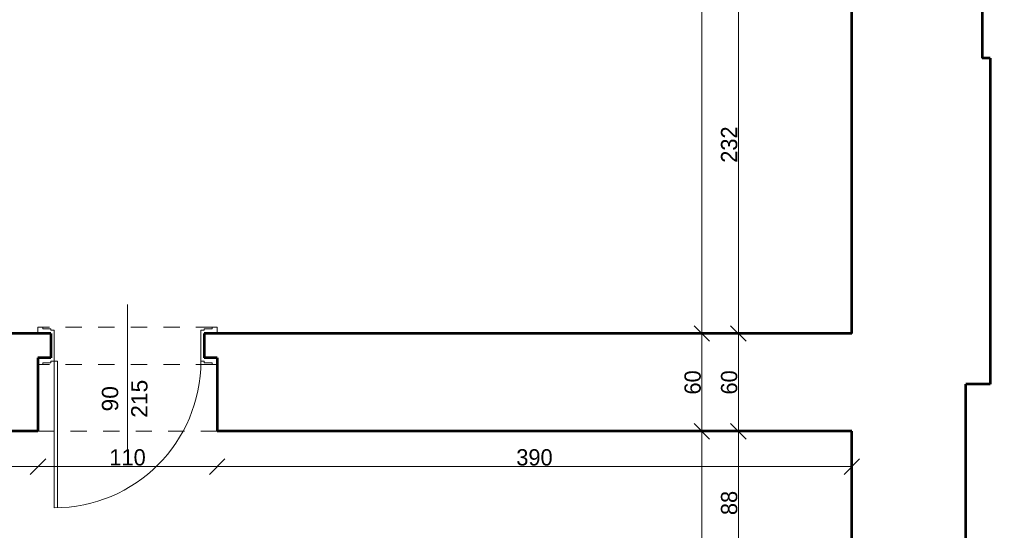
# Model space of a CAD drawing. Header units: inches. Extents: x -21887 to 84279, y -131485 to 67836.
# Tile 255 of 256: x 68593 to 74637, y 54423 to 57558. Entities that reach past the tile are written whole.
import ezdxf

# ---------------------------------------------------------------- set-up
doc = ezdxf.new("R2010")
doc.units = ezdxf.units.IN
doc.header["$MEASUREMENT"] = 0
doc.linetypes.add('Dashed copy', pattern=[200, 100, -100])
doc.layers.get('0').update_dxf_attribs({"lineweight": 13})
doc.layers.get('Defpoints').update_dxf_attribs({"lineweight": 13})
for name, color, linetype, lineweight in [('AI_MURY', 7, 'Continuous', 53), ('Dimensioning', 7, 'Continuous', 13), ('DRZWI', 7, 'Continuous', 13)]:
    doc.layers.add(name, color=color, linetype=linetype, lineweight=lineweight)
doc.styles.add('GENERATED_STYLE_7', font='txt')
doc.styles.add('Style-Courier New', font='txt')
doc.dimstyles.new('Dimstyle_4', dxfattribs={"dimtxt": 100, "dimasz": 95, "dimexe": 0, "dimexo": 0, "dimgap": 0.09, "dimtad": 1, "dimdec": 0, "dimlfac": 0.1, "dimzin": 0, "dimdsep": 46, "dimlunit": 5, "dimtxsty": 'GENERATED_STYLE_7', "dimblk": 'ARROWHEAD_6', "dimcen": 0.09, "dimclrd": 161, "dimclre": 161, "dimclrt": 7, "dimadec": 0, "dimazin": 0, "dimtfac": 1, "dimtdec": 0, "dimtmove": 0, "dimatfit": 3, "dimfxl": 0, "dimtolj": 1, "dimtzin": 0, "dimarcsym": 0})
doc.dimstyles.new('Dimstyle_5', dxfattribs={"dimtxt": 100, "dimasz": 95, "dimexe": 0.18, "dimexo": 0, "dimgap": 0.09, "dimtad": 1, "dimtih": 1, "dimtoh": 1, "dimdec": 0, "dimlfac": 0.1, "dimzin": 0, "dimdsep": 46, "dimlunit": 5, "dimtxsty": 'GENERATED_STYLE_7', "dimblk": 'ARROWHEAD_6', "dimcen": 0.09, "dimclrd": 161, "dimclre": 161, "dimclrt": 7, "dimadec": 0, "dimazin": 0, "dimtfac": 1, "dimtdec": 0, "dimtmove": 0, "dimatfit": 3, "dimfxl": 0, "dimtolj": 1, "dimtzin": 0, "dimarcsym": 0})

# ---------------------------------------------------------------- blocks, each defined once
blk = doc.blocks.new('ARROWHEAD_6')
at = {"color": 0, "linetype": 'Continuous'}
for p, q in [((0, 0), (-1, 0)), ((-0.5, -0.5), (0.5, 0.5))]:
    blk.add_line(p, q, dxfattribs=at)
blk = doc.blocks.new('*U146')
at = {"layer": 'Defpoints', "color": 0, "linetype": 'Continuous'}
for p in [(72780.3, 55030.7), (72780.3, 55030.7), (72780.3, 51180.7)]:
    blk.add_point(p, dxfattribs=at)
at = {"layer": 'Dimensioning', "color": 161, "linetype": 'Continuous', "lineweight": -2}
blk.add_line((72780.3, 51275.7), (72780.3, 54935.7), dxfattribs=at)
at = {"layer": 'Dimensioning', "color": 161, "linetype": 'Continuous', "lineweight": -2, "xscale": 95, "yscale": 95, "zscale": 95}
for p, rotation in [((72780.3, 55030.7), 90), ((72780.3, 51180.7), 270)]:
    blk.add_blockref('ARROWHEAD_6', p, dxfattribs=dict(at, rotation=rotation))
at = {"layer": 'Dimensioning', "color": 7, "linetype": 'Continuous', "insert": (72724, 53105.7), "char_height": 100, "attachment_point": 5, "rotation": 90, "style": 'GENERATED_STYLE_7'}
blk.add_mtext('385', dxfattribs=at)
blk = doc.blocks.new('*D1822')
at = {"layer": 'Defpoints'}
for p in [(72780.3, 55030.7), (72780.3, 55030.7), (72780.3, 53105.7), (72780.3, 51180.7)]:
    blk.add_point(p, dxfattribs=at)
at = {"layer": 'Dimensioning', "color": 161, "linetype": 'Continuous'}
blk.add_blockref('*U146', (0, 0), dxfattribs=at)
blk = doc.blocks.new('*U147')
at = {"layer": 'Defpoints', "color": 0, "linetype": 'Continuous'}
for p in [(72780.3, 55630.7), (72780.3, 55630.7), (72780.3, 55030.7)]:
    blk.add_point(p, dxfattribs=at)
at = {"layer": 'Dimensioning', "color": 161, "linetype": 'Continuous', "lineweight": -2}
blk.add_line((72780.3, 55125.7), (72780.3, 55535.7), dxfattribs=at)
at = {"layer": 'Dimensioning', "color": 161, "linetype": 'Continuous', "lineweight": -2, "xscale": 95, "yscale": 95, "zscale": 95}
for p, rotation in [((72780.3, 55630.7), 90), ((72780.3, 55030.7), 270)]:
    blk.add_blockref('ARROWHEAD_6', p, dxfattribs=dict(at, rotation=rotation))
at = {"layer": 'Dimensioning', "color": 7, "linetype": 'Continuous', "insert": (72724, 55330.7), "char_height": 100, "attachment_point": 5, "rotation": 90, "style": 'GENERATED_STYLE_7'}
blk.add_mtext('60', dxfattribs=at)
blk = doc.blocks.new('*D1823')
at = {"layer": 'Defpoints'}
for p in [(72780.3, 55630.7), (72780.3, 55630.7), (72780.3, 55330.7), (72780.3, 55030.7)]:
    blk.add_point(p, dxfattribs=at)
at = {"layer": 'Dimensioning', "color": 161, "linetype": 'Continuous'}
blk.add_blockref('*U147', (0, 0), dxfattribs=at)
blk = doc.blocks.new('*U148')
at = {"layer": 'Defpoints', "color": 0, "linetype": 'Continuous'}
for p in [(72780.3, 61480.7), (72780.3, 61480.7), (72780.3, 55630.7)]:
    blk.add_point(p, dxfattribs=at)
at = {"layer": 'Dimensioning', "color": 161, "linetype": 'Continuous', "lineweight": -2}
blk.add_line((72780.3, 55725.7), (72780.3, 61385.7), dxfattribs=at)
at = {"layer": 'Dimensioning', "color": 161, "linetype": 'Continuous', "lineweight": -2, "xscale": 95, "yscale": 95, "zscale": 95}
for p, rotation in [((72780.3, 61480.7), 90), ((72780.3, 55630.7), 270)]:
    blk.add_blockref('ARROWHEAD_6', p, dxfattribs=dict(at, rotation=rotation))
at = {"layer": 'Dimensioning', "color": 7, "linetype": 'Continuous', "insert": (72724, 58555.7), "char_height": 100, "attachment_point": 5, "rotation": 90, "style": 'GENERATED_STYLE_7'}
blk.add_mtext('585', dxfattribs=at)
blk = doc.blocks.new('*D1824')
at = {"layer": 'Defpoints'}
for p in [(72780.3, 61480.7), (72780.3, 61480.7), (72780.3, 58555.7), (72780.3, 55630.7)]:
    blk.add_point(p, dxfattribs=at)
at = {"layer": 'Dimensioning', "color": 161, "linetype": 'Continuous'}
blk.add_blockref('*U148', (0, 0), dxfattribs=at)
blk = doc.blocks.new('*U58')
at = {"layer": 'Defpoints', "color": 0, "linetype": 'Continuous'}
for p in [(71738, 55320.7), (76339.4, 55320.7), (71738, 39590.7)]:
    blk.add_point(p, dxfattribs=at)
at = {"layer": 'Dimensioning', "color": 161, "linetype": 'Continuous', "lineweight": -2}
for p, q in [((76339.2, 55320.7), (76339.4, 55320.7)), ((76339.4, 39685.7), (76339.4, 55225.7)), ((76339.2, 39590.7), (76339.4, 39590.7))]:
    blk.add_line(p, q, dxfattribs=at)
at = {"layer": 'Dimensioning', "color": 161, "linetype": 'Continuous', "lineweight": -2, "xscale": 95, "yscale": 95, "zscale": 95}
for p, rotation in [((76339.4, 55320.7), 90), ((76339.4, 39590.7), 270)]:
    blk.add_blockref('ARROWHEAD_6', p, dxfattribs=dict(at, rotation=rotation))
at = {"layer": 'Dimensioning', "color": 7, "linetype": 'Continuous', "insert": (76283.1, 47455.7), "char_height": 100, "attachment_point": 5, "rotation": 90, "style": 'GENERATED_STYLE_7'}
blk.add_mtext('1573', dxfattribs=at)
blk = doc.blocks.new('*D2225')
at = {"layer": 'Defpoints'}
for p in [(71738, 55320.7), (76339.4, 55320.7), (76339.4, 47455.7), (71738, 39590.7)]:
    blk.add_point(p, dxfattribs=at)
at = {"layer": 'Dimensioning', "color": 161, "linetype": 'Continuous'}
blk.add_blockref('*U58', (0, 0), dxfattribs=at)
blk = doc.blocks.new('*U59')
at = {"layer": 'Defpoints', "color": 0, "linetype": 'Continuous'}
for p in [(71738, 57320.7), (76339.4, 57320.7), (71738, 55320.7)]:
    blk.add_point(p, dxfattribs=at)
at = {"layer": 'Dimensioning', "color": 161, "linetype": 'Continuous', "lineweight": -2}
for p, q in [((76339.2, 57320.7), (76339.4, 57320.7)), ((76339.4, 55415.7), (76339.4, 57225.7)), ((76339.2, 55320.7), (76339.4, 55320.7))]:
    blk.add_line(p, q, dxfattribs=at)
at = {"layer": 'Dimensioning', "color": 161, "linetype": 'Continuous', "lineweight": -2, "xscale": 95, "yscale": 95, "zscale": 95}
for p, rotation in [((76339.4, 57320.7), 90), ((76339.4, 55320.7), 270)]:
    blk.add_blockref('ARROWHEAD_6', p, dxfattribs=dict(at, rotation=rotation))
at = {"layer": 'Dimensioning', "color": 7, "linetype": 'Continuous', "insert": (76283.1, 56320.7), "char_height": 100, "attachment_point": 5, "rotation": 90, "style": 'GENERATED_STYLE_7'}
blk.add_mtext('200', dxfattribs=at)
blk = doc.blocks.new('*D2226')
at = {"layer": 'Defpoints'}
for p in [(71738, 57320.7), (76339.4, 57320.7), (76339.4, 56320.7), (71738, 55320.7)]:
    blk.add_point(p, dxfattribs=at)
at = {"layer": 'Dimensioning', "color": 161, "linetype": 'Continuous'}
blk.add_blockref('*U59', (0, 0), dxfattribs=at)
blk = doc.blocks.new('*U60')
at = {"layer": 'Defpoints', "color": 0, "linetype": 'Continuous'}
for p in [(71738, 60330.7), (76339.4, 60330.7), (71738, 57320.7)]:
    blk.add_point(p, dxfattribs=at)
at = {"layer": 'Dimensioning', "color": 161, "linetype": 'Continuous', "lineweight": -2}
for p, q in [((76339.2, 60330.7), (76339.4, 60330.7)), ((76339.4, 57415.7), (76339.4, 60235.7)), ((76339.2, 57320.7), (76339.4, 57320.7))]:
    blk.add_line(p, q, dxfattribs=at)
at = {"layer": 'Dimensioning', "color": 161, "linetype": 'Continuous', "lineweight": -2, "xscale": 95, "yscale": 95, "zscale": 95}
for p, rotation in [((76339.4, 60330.7), 90), ((76339.4, 57320.7), 270)]:
    blk.add_blockref('ARROWHEAD_6', p, dxfattribs=dict(at, rotation=rotation))
at = {"layer": 'Dimensioning', "color": 7, "linetype": 'Continuous', "insert": (76283.1, 58825.7), "char_height": 100, "attachment_point": 5, "rotation": 90, "style": 'GENERATED_STYLE_7'}
blk.add_mtext('301', dxfattribs=at)
blk = doc.blocks.new('*D2227')
at = {"layer": 'Defpoints'}
for p in [(71738, 60330.7), (76339.4, 60330.7), (76339.4, 58825.7), (71738, 57320.7)]:
    blk.add_point(p, dxfattribs=at)
at = {"layer": 'Dimensioning', "color": 161, "linetype": 'Continuous'}
blk.add_blockref('*U60', (0, 0), dxfattribs=at)
blk = doc.blocks.new('*U66')
at = {"layer": 'Defpoints', "color": 0, "linetype": 'Continuous'}
for p in [(71738, 62330.7), (76839.4, 62330.7), (71738, 32580.7)]:
    blk.add_point(p, dxfattribs=at)
at = {"layer": 'Dimensioning', "color": 161, "linetype": 'Continuous', "lineweight": -2}
for p, q in [((76839.2, 62330.7), (76839.4, 62330.7)), ((76839.4, 32675.7), (76839.4, 62235.7)), ((76839.2, 32580.7), (76839.4, 32580.7))]:
    blk.add_line(p, q, dxfattribs=at)
at = {"layer": 'Dimensioning', "color": 161, "linetype": 'Continuous', "lineweight": -2, "xscale": 95, "yscale": 95, "zscale": 95}
for p, rotation in [((76839.4, 62330.7), 90), ((76839.4, 32580.7), 270)]:
    blk.add_blockref('ARROWHEAD_6', p, dxfattribs=dict(at, rotation=rotation))
at = {"layer": 'Dimensioning', "color": 7, "linetype": 'Continuous', "insert": (76783.1, 47455.7), "char_height": 100, "attachment_point": 5, "rotation": 90, "style": 'GENERATED_STYLE_7'}
blk.add_mtext('2975', dxfattribs=at)
blk = doc.blocks.new('*D2233')
at = {"layer": 'Defpoints'}
for p in [(71738, 62330.7), (76839.4, 62330.7), (76839.4, 47455.7), (71738, 32580.7)]:
    blk.add_point(p, dxfattribs=at)
at = {"layer": 'Dimensioning', "color": 161, "linetype": 'Continuous'}
blk.add_blockref('*U66', (0, 0), dxfattribs=at)
blk = doc.blocks.new('*U95')
at = {"layer": 'Defpoints', "color": 0, "linetype": 'Continuous'}
for p in [(71788, 58825.7), (77339.4, 58825.7), (71688, 53275.7)]:
    blk.add_point(p, dxfattribs=at)
at = {"layer": 'Dimensioning', "color": 161, "linetype": 'Continuous', "lineweight": -2}
for p, q in [((77339.2, 58825.7), (77339.4, 58825.7)), ((77339.4, 53370.7), (77339.4, 58730.7)), ((77339.2, 53275.7), (77339.4, 53275.7))]:
    blk.add_line(p, q, dxfattribs=at)
at = {"layer": 'Dimensioning', "color": 161, "linetype": 'Continuous', "lineweight": -2, "xscale": 95, "yscale": 95, "zscale": 95}
for p, rotation in [((77339.4, 58825.7), 90), ((77339.4, 53275.7), 270)]:
    blk.add_blockref('ARROWHEAD_6', p, dxfattribs=dict(at, rotation=rotation))
at = {"layer": 'Dimensioning', "color": 7, "linetype": 'Continuous', "insert": (77284.4, 56050.7), "char_height": 100, "attachment_point": 5, "rotation": 90, "style": 'GENERATED_STYLE_7'}
blk.add_mtext('555', dxfattribs=at)
blk = doc.blocks.new('*D2262')
at = {"layer": 'Defpoints'}
for p in [(71788, 58825.7), (77339.4, 58825.7), (77339.4, 56050.7), (71688, 53275.7)]:
    blk.add_point(p, dxfattribs=at)
at = {"layer": 'Dimensioning', "color": 161, "linetype": 'Continuous'}
blk.add_blockref('*U95', (0, 0), dxfattribs=at)
blk = doc.blocks.new('*U97')
at = {"layer": 'Defpoints', "color": 0, "linetype": 'Continuous'}
for p in [(71738, 62330.7), (77839.4, 62330.7), (71738, -43809.3)]:
    blk.add_point(p, dxfattribs=at)
at = {"layer": 'Dimensioning', "color": 161, "linetype": 'Continuous', "lineweight": -2}
for p, q in [((77839.2, 62330.7), (77839.4, 62330.7)), ((77839.4, -43714.3), (77839.4, 62235.7)), ((77839.2, -43809.3), (77839.4, -43809.3))]:
    blk.add_line(p, q, dxfattribs=at)
at = {"layer": 'Dimensioning', "color": 161, "linetype": 'Continuous', "lineweight": -2, "xscale": 95, "yscale": 95, "zscale": 95}
for p, rotation in [((77839.4, 62330.7), 90), ((77839.4, -43809.3), 270)]:
    blk.add_blockref('ARROWHEAD_6', p, dxfattribs=dict(at, rotation=rotation))
at = {"layer": 'Dimensioning', "color": 7, "linetype": 'Continuous', "insert": (77783.1, 9260.7), "char_height": 100, "attachment_point": 5, "rotation": 90, "style": 'GENERATED_STYLE_7'}
blk.add_mtext('10614', dxfattribs=at)
blk = doc.blocks.new('*D2264')
at = {"layer": 'Defpoints'}
for p in [(71738, 62330.7), (77839.4, 62330.7), (77839.4, 9260.7), (71738, -43809.3)]:
    blk.add_point(p, dxfattribs=at)
at = {"layer": 'Dimensioning', "color": 161, "linetype": 'Continuous'}
blk.add_blockref('*U97', (0, 0), dxfattribs=at)
blk = doc.blocks.new('*U565')
at = {"layer": 'Defpoints', "color": 0, "linetype": 'Continuous'}
for p in [(73004.6, 55030.7), (73700.5, 55030.7), (74235.5, 54150.7)]:
    blk.add_point(p, dxfattribs=at)
at = {"layer": 'Dimensioning', "color": 161, "linetype": 'Continuous', "lineweight": -2}
for p, q in [((73004.8, 55030.7), (73004.6, 55030.7)), ((73004.6, 54245.7), (73004.6, 54935.7)), ((73004.8, 54150.7), (73004.6, 54150.7))]:
    blk.add_line(p, q, dxfattribs=at)
at = {"layer": 'Dimensioning', "color": 161, "linetype": 'Continuous', "lineweight": -2, "xscale": 95, "yscale": 95, "zscale": 95}
for p, rotation in [((73004.6, 55030.7), 90), ((73004.6, 54150.7), 270)]:
    blk.add_blockref('ARROWHEAD_6', p, dxfattribs=dict(at, rotation=rotation))
at = {"layer": 'Dimensioning', "color": 7, "linetype": 'Continuous', "insert": (72948.3, 54590.7), "char_height": 100, "attachment_point": 5, "rotation": 90, "style": 'GENERATED_STYLE_7'}
blk.add_mtext('88', dxfattribs=at)
blk = doc.blocks.new('*D2789')
at = {"layer": 'Defpoints'}
for p in [(73004.6, 55030.7), (73700.5, 55030.7), (73004.6, 54590.7), (74235.5, 54150.7)]:
    blk.add_point(p, dxfattribs=at)
at = {"layer": 'Dimensioning', "color": 161, "linetype": 'Continuous'}
blk.add_blockref('*U565', (0, 0), dxfattribs=at)
blk = doc.blocks.new('*U566')
at = {"layer": 'Defpoints', "color": 0, "linetype": 'Continuous'}
for p in [(73004.6, 55630.7), (73700.5, 55630.7), (73700.5, 55030.7)]:
    blk.add_point(p, dxfattribs=at)
at = {"layer": 'Dimensioning', "color": 161, "linetype": 'Continuous', "lineweight": -2}
for p, q in [((73004.8, 55630.7), (73004.6, 55630.7)), ((73004.6, 55125.7), (73004.6, 55535.7)), ((73004.8, 55030.7), (73004.6, 55030.7))]:
    blk.add_line(p, q, dxfattribs=at)
at = {"layer": 'Dimensioning', "color": 161, "linetype": 'Continuous', "lineweight": -2, "xscale": 95, "yscale": 95, "zscale": 95}
for p, rotation in [((73004.6, 55630.7), 90), ((73004.6, 55030.7), 270)]:
    blk.add_blockref('ARROWHEAD_6', p, dxfattribs=dict(at, rotation=rotation))
at = {"layer": 'Dimensioning', "color": 7, "linetype": 'Continuous', "insert": (72948.3, 55330.7), "char_height": 100, "attachment_point": 5, "rotation": 90, "style": 'GENERATED_STYLE_7'}
blk.add_mtext('60', dxfattribs=at)
blk = doc.blocks.new('*D2790')
at = {"layer": 'Defpoints'}
for p in [(73004.6, 55630.7), (73700.5, 55630.7), (73004.6, 55330.7), (73700.5, 55030.7)]:
    blk.add_point(p, dxfattribs=at)
at = {"layer": 'Dimensioning', "color": 161, "linetype": 'Continuous'}
blk.add_blockref('*U566', (0, 0), dxfattribs=at)
blk = doc.blocks.new('*U567')
at = {"layer": 'Defpoints', "color": 0, "linetype": 'Continuous'}
for p in [(73004.6, 57950.7), (74330.5, 57950.7), (73700.5, 55630.7)]:
    blk.add_point(p, dxfattribs=at)
at = {"layer": 'Dimensioning', "color": 161, "linetype": 'Continuous', "lineweight": -2}
for p, q in [((73004.8, 57950.7), (73004.6, 57950.7)), ((73004.6, 55725.7), (73004.6, 57855.7)), ((73004.8, 55630.7), (73004.6, 55630.7))]:
    blk.add_line(p, q, dxfattribs=at)
at = {"layer": 'Dimensioning', "color": 161, "linetype": 'Continuous', "lineweight": -2, "xscale": 95, "yscale": 95, "zscale": 95}
for p, rotation in [((73004.6, 57950.7), 90), ((73004.6, 55630.7), 270)]:
    blk.add_blockref('ARROWHEAD_6', p, dxfattribs=dict(at, rotation=rotation))
at = {"layer": 'Dimensioning', "color": 7, "linetype": 'Continuous', "insert": (72948.3, 56790.7), "char_height": 100, "attachment_point": 5, "rotation": 90, "style": 'GENERATED_STYLE_7'}
blk.add_mtext('232', dxfattribs=at)
blk = doc.blocks.new('*D2791')
at = {"layer": 'Defpoints'}
for p in [(73004.6, 57950.7), (74330.5, 57950.7), (73004.6, 56790.7), (73700.5, 55630.7)]:
    blk.add_point(p, dxfattribs=at)
at = {"layer": 'Dimensioning', "color": 161, "linetype": 'Continuous'}
blk.add_blockref('*U567', (0, 0), dxfattribs=at)
blk = doc.blocks.new('*U1686')
at = {"layer": 'Defpoints', "color": 0, "linetype": 'Continuous'}
for p in [(67900.5, 55030.7), (68705, 55030.7), (68705, 54813.9)]:
    blk.add_point(p, dxfattribs=at)
at = {"layer": 'Dimensioning', "color": 161, "linetype": 'Continuous', "lineweight": -2}
for p, q in [((67900.5, 54814), (67900.5, 54813.7)), ((67995.5, 54813.9), (68610, 54813.9)), ((68705, 54814), (68705, 54813.7))]:
    blk.add_line(p, q, dxfattribs=at)
at = {"layer": 'Dimensioning', "color": 161, "linetype": 'Continuous', "lineweight": -2, "xscale": 95, "yscale": 95, "zscale": 95, "rotation": 180}
blk.add_blockref('ARROWHEAD_6', (67900.5, 54813.9), dxfattribs=at)
at = {"layer": 'Dimensioning', "color": 161, "linetype": 'Continuous', "lineweight": -2, "xscale": 95, "yscale": 95, "zscale": 95}
blk.add_blockref('ARROWHEAD_6', (68705, 54813.9), dxfattribs=at)
at = {"layer": 'Dimensioning', "color": 7, "linetype": 'Continuous', "insert": (68302.8, 54870.1), "char_height": 100, "attachment_point": 5, "style": 'GENERATED_STYLE_7'}
blk.add_mtext('80', dxfattribs=at)
blk = doc.blocks.new('*D3364')
at = {"layer": 'Defpoints'}
for p in [(67900.5, 55030.7), (68705, 55030.7), (68302.8, 54813.9), (68705, 54813.9)]:
    blk.add_point(p, dxfattribs=at)
at = {"layer": 'Dimensioning', "color": 161, "linetype": 'Continuous'}
blk.add_blockref('*U1686', (0, 0), dxfattribs=at)
blk = doc.blocks.new('*U1687')
at = {"layer": 'Defpoints', "color": 0, "linetype": 'Continuous'}
for p in [(68705, 55030.7), (69805, 55030.7), (69805, 54813.9)]:
    blk.add_point(p, dxfattribs=at)
at = {"layer": 'Dimensioning', "color": 161, "linetype": 'Continuous', "lineweight": -2}
for p, q in [((68705, 54814), (68705, 54813.7)), ((68800, 54813.9), (69710, 54813.9)), ((69805, 54814), (69805, 54813.7))]:
    blk.add_line(p, q, dxfattribs=at)
at = {"layer": 'Dimensioning', "color": 161, "linetype": 'Continuous', "lineweight": -2, "xscale": 95, "yscale": 95, "zscale": 95, "rotation": 180}
blk.add_blockref('ARROWHEAD_6', (68705, 54813.9), dxfattribs=at)
at = {"layer": 'Dimensioning', "color": 161, "linetype": 'Continuous', "lineweight": -2, "xscale": 95, "yscale": 95, "zscale": 95}
blk.add_blockref('ARROWHEAD_6', (69805, 54813.9), dxfattribs=at)
at = {"layer": 'Dimensioning', "color": 7, "linetype": 'Continuous', "insert": (69255, 54870.1), "char_height": 100, "attachment_point": 5, "style": 'GENERATED_STYLE_7'}
blk.add_mtext('110', dxfattribs=at)
blk = doc.blocks.new('*D3365')
at = {"layer": 'Defpoints'}
for p in [(68705, 55030.7), (69805, 55030.7), (69255, 54813.9), (69805, 54813.9)]:
    blk.add_point(p, dxfattribs=at)
at = {"layer": 'Dimensioning', "color": 161, "linetype": 'Continuous'}
blk.add_blockref('*U1687', (0, 0), dxfattribs=at)
blk = doc.blocks.new('*U1688')
at = {"layer": 'Defpoints', "color": 0, "linetype": 'Continuous'}
for p in [(69805, 55030.7), (73700.5, 55030.7), (73700.5, 54813.9)]:
    blk.add_point(p, dxfattribs=at)
at = {"layer": 'Dimensioning', "color": 161, "linetype": 'Continuous', "lineweight": -2}
for p, q in [((69805, 54814), (69805, 54813.7)), ((69900, 54813.9), (73605.5, 54813.9)), ((73700.5, 54814), (73700.5, 54813.7))]:
    blk.add_line(p, q, dxfattribs=at)
at = {"layer": 'Dimensioning', "color": 161, "linetype": 'Continuous', "lineweight": -2, "xscale": 95, "yscale": 95, "zscale": 95, "rotation": 180}
blk.add_blockref('ARROWHEAD_6', (69805, 54813.9), dxfattribs=at)
at = {"layer": 'Dimensioning', "color": 161, "linetype": 'Continuous', "lineweight": -2, "xscale": 95, "yscale": 95, "zscale": 95}
blk.add_blockref('ARROWHEAD_6', (73700.5, 54813.9), dxfattribs=at)
at = {"layer": 'Dimensioning', "color": 7, "linetype": 'Continuous', "insert": (71752.8, 54870.1), "char_height": 100, "attachment_point": 5, "style": 'GENERATED_STYLE_7'}
blk.add_mtext('390', dxfattribs=at)
blk = doc.blocks.new('*D3366')
at = {"layer": 'Defpoints'}
for p in [(69805, 55030.7), (73700.5, 55030.7), (71752.8, 54813.9), (73700.5, 54813.9)]:
    blk.add_point(p, dxfattribs=at)
at = {"layer": 'Dimensioning', "color": 161, "linetype": 'Continuous'}
blk.add_blockref('*U1688', (0, 0), dxfattribs=at)

msp = doc.modelspace()

# ---------------------------------------------------------------- linework, layer by layer
at = {"layer": 'AI_MURY', "color": 7, "linetype": 'Continuous'}
for p, q in [((74500.5, 58013.2), (74500.5, 57320.7)), ((73700.5, 55630.7), (73700.5, 57950.7)), ((74550.5, 57320.7), (74500.5, 57320.7)), ((74550.5, 57320.7), (74550.5, 55320.7)), ((68705, 55630.7), (66599.5, 55630.7)), ((68785, 55630.7), (68705, 55630.7)), ((68785, 55630.7), (68785, 55480.7)), ((69805, 55630.7), (69725, 55630.7)), ((69725, 55630.7), (69725, 55480.7)), ((73700.5, 55630.7), (69805, 55630.7)), ((68785, 55480.7), (68705, 55480.7)), ((68705, 55480.7), (68705, 55030.7)), ((69805, 55480.7), (69725, 55480.7)), ((69805, 55480.7), (69805, 55030.7)), ((74550.5, 55320.7), (74400.5, 55320.7)), ((74400.5, 54088.2), (74400.5, 55320.7)), ((68705, 55030.7), (67900.5, 55030.7)), ((73700.5, 55030.7), (69805, 55030.7)), ((73700.5, 54150.7), (73700.5, 55030.7))]:
    msp.add_line(p, q, dxfattribs=at)
at = {"layer": 'DRZWI', "color": 5, "linetype": 'Continuous'}
for p, q in [((69255, 55809.4), (69255, 54909.4)), ((68705, 55670.7), (68705, 55630.7)), ((68735, 55670.7), (68705, 55670.7)), ((68735, 55670.7), (68735, 55660.7)), ((69775, 55670.7), (69775, 55660.7)), ((69775, 55670.7), (69805, 55670.7)), ((69805, 55670.7), (69805, 55630.7)), ((68785, 55660.7), (68735, 55660.7)), ((68785, 55660.7), (68785, 55650.7)), ((68785, 55650.7), (68805, 55650.7)), ((68805, 55460.7), (68805, 55650.7)), ((69725, 55650.7), (69705, 55650.7)), ((69705, 55460.7), (69705, 55650.7)), ((69725, 55660.7), (69725, 55650.7)), ((69725, 55660.7), (69775, 55660.7)), ((68705, 55440.7), (68705, 55480.7)), ((68735, 55440.7), (68705, 55440.7)), ((68785, 55450.7), (68735, 55450.7)), ((68735, 55440.7), (68735, 55450.7)), ((68785, 55460.7), (68805, 55460.7)), ((68785, 55450.7), (68785, 55460.7)), ((68825, 55460.7), (68805, 55460.7)), ((68805, 54560.7), (68805, 55460.7)), ((68825, 54560.7), (68825, 55460.7)), ((69725, 55460.7), (69705, 55460.7)), ((69725, 55450.7), (69725, 55460.7)), ((69725, 55450.7), (69775, 55450.7)), ((69775, 55440.7), (69775, 55450.7)), ((69775, 55440.7), (69805, 55440.7)), ((69805, 55440.7), (69805, 55480.7))]:
    msp.add_line(p, q, dxfattribs=at)
at = {"layer": 'DRZWI', "color": 5, "linetype": 'Dashed copy'}
for p, q in [((69775, 55670.9), (68735, 55670.9)), ((69775, 55440.7), (68735, 55440.7))]:
    msp.add_line(p, q, dxfattribs=at)
at = {"layer": 'DRZWI', "color": 7, "linetype": 'Dashed copy'}
msp.add_line((68705, 55030.7), (69805, 55030.7), dxfattribs=at)
at = {"layer": 'DRZWI', "color": 5, "linetype": 'Continuous'}
msp.add_arc((68805, 55460.7), 900, 270, 0, dxfattribs=at)

# ---------------------------------------------------------------- texts
at = {"layer": 'DRZWI', "color": 5, "insert": (69097.5, 55230.4), "char_height": 100, "width": 704.483, "attachment_point": 2, "rotation": 90, "line_spacing_factor": 1.079165, "style": 'GENERATED_STYLE_7'}
msp.add_mtext('\\fArial|b0|i0|c238|p39;90\\P215', dxfattribs=at)

# ---------------------------------------------------------------- dimensions: what is measured, and where the dimension line sits
at = {"layer": 'Dimensioning', "color": 161, "linetype": 'Continuous'}
for base, p1, p2, picture, middle in [((76839.4, 62330.7), (71738, 32580.7), (71738, 62330.7), '*D2233', (76839.4, 47455.7)), ((77839.4, 62330.7), (71738, -43809.3), (71738, 62330.7), '*D2264', (77839.4, 9260.7)), ((72780.3, 61480.7), (72780.3, 55630.7), (72780.3, 61480.7), '*D1824', (72780.3, 58555.7)), ((76339.4, 60330.7), (71738, 57320.7), (71738, 60330.7), '*D2227', (76339.4, 58825.7)), ((77339.4, 58825.7), (71688, 53275.7), (71788, 58825.7), '*D2262', (77339.4, 56050.7)), ((73004.6, 57950.7), (73700.5, 55630.7), (74330.5, 57950.7), '*D2791', (73004.6, 56790.7)), ((76339.4, 57320.7), (71738, 55320.7), (71738, 57320.7), '*D2226', (76339.4, 56320.7)), ((72780.3, 55630.7), (72780.3, 55030.7), (72780.3, 55630.7), '*D1823', (72780.3, 55330.7)), ((73004.6, 55630.7), (73700.5, 55030.7), (73700.5, 55630.7), '*D2790', (73004.6, 55330.7)), ((76339.4, 55320.7), (71738, 39590.7), (71738, 55320.7), '*D2225', (76339.4, 47455.7)), ((72780.3, 55030.7), (72780.3, 51180.7), (72780.3, 55030.7), '*D1822', (72780.3, 53105.7)), ((73004.6, 55030.7), (74235.5, 54150.7), (73700.5, 55030.7), '*D2789', (73004.6, 54590.7))]:
    dim = msp.add_linear_dim(base=base, p1=p1, p2=p2, angle=90, dimstyle='Dimstyle_4', override={"dimtxsty": 'Style-Courier New', "dimclrd": 0, "dimclre": 161, "dimlwe": 0}, dxfattribs=at)
    dim.commit()
    dim.dimension.update_dxf_attribs({"geometry": picture, "text_midpoint": middle, "dimtype": 128})
for base, p1, p2, picture, middle in [((68705, 54813.9), (67900.5, 55030.7), (68705, 55030.7), '*D3364', (68302.8, 54813.9)), ((69805, 54813.9), (68705, 55030.7), (69805, 55030.7), '*D3365', (69255, 54813.9)), ((73700.5, 54813.9), (69805, 55030.7), (73700.5, 55030.7), '*D3366', (71752.8, 54813.9))]:
    dim = msp.add_linear_dim(base=base, p1=p1, p2=p2, dimstyle='Dimstyle_5', override={"dimtxsty": 'Style-Courier New', "dimclrd": 0, "dimclre": 161, "dimlwe": 0}, dxfattribs=at)
    dim.commit()
    dim.dimension.update_dxf_attribs({"geometry": picture, "text_midpoint": middle, "dimtype": 128})

doc.saveas('drawing.dxf')
